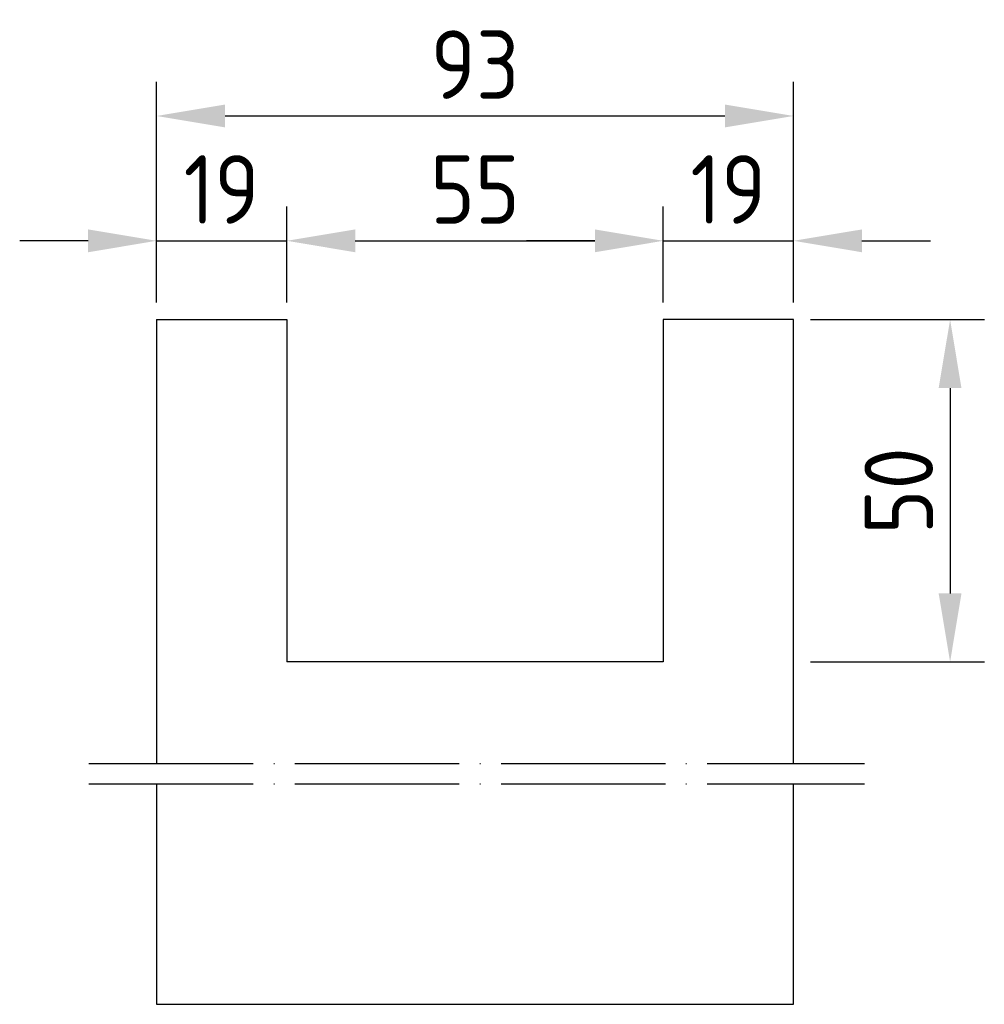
# Model space of a CAD drawing. Extents: x 2744 to 57639, y 3641 to 38820.
# Tile 59 of 179: x 28956 to 29097, y 3641 to 3784. Entities that reach past the tile are written whole.
import ezdxf

# ---------------------------------------------------------------- set-up
doc = ezdxf.new("R2010")
doc.units = 0
doc.header["$LTSCALE"] = 50
doc.header["$PDSIZE"] = -5
doc.linetypes.add('ACAD_ISO04W100', pattern=[30, 24, -3, 0, -3])
doc.layers.get('DEFPOINTS').update_dxf_attribs({"linetype": 'CONTINUOUS'})
doc.layers.add('AS-L38--_F----5', color=7, linetype='CONTINUOUS')
doc.styles.add('IWTEKST', font='ISOCP.SHX')
doc.dimstyles.new('10MM', dxfattribs={"dimtxt": 10, "dimasz": 10, "dimexe": 5, "dimexo": 2.5, "dimgap": 2.5, "dimtad": 1, "dimdec": 1, "dimdsep": 46, "dimtxsty": 'IWTEKST', "dimcen": 10, "dimclrd": 9, "dimclre": 9, "dimclrt": 256, "dimadec": 0, "dimazin": 0, "dimtfac": 1, "dimtdec": 1, "dimtmove": 0, "dimatfit": 3, "dimfxl": 0, "dimtvp": 4, "dimtolj": 1, "dimarcsym": 0})

# ---------------------------------------------------------------- blocks, each defined once
blk = doc.blocks.new('*D329')
at = {"layer": 'AS-L38--_F----5', "color": 9, "lineweight": -2}
for p, q in [((28976.19, 3743.04), (28976.19, 3757.05)), ((28995.19, 3743.04), (28995.19, 3757.05)), ((28966.19, 3752.05), (28956.19, 3752.05)), ((28976.19, 3752.05), (28995.19, 3752.05)), ((29005.19, 3752.05), (29015.19, 3752.05))]:
    blk.add_line(p, q, dxfattribs=at)
at = {"layer": 'AS-L38--_F----5', "color": 9}
for points in [[(28966.19, 3753.71), (28966.19, 3750.38), (28976.19, 3752.05)], [(29005.19, 3753.71), (29005.19, 3750.38), (28995.19, 3752.05)]]:
    blk.add_solid(points, dxfattribs=at)
at = {"layer": 'DEFPOINTS', "color": 0}
for p in [(28995.19, 3752.05), (28976.19, 3740.54), (28995.19, 3740.54)]:
    blk.add_point(p, dxfattribs=at)
at = {"layer": 'AS-L38--_F----5', "insert": (28985.69, 3759.55), "char_height": 10, "attachment_point": 5, "style": 'IWTEKST'}
blk.add_mtext('\\A1;19', dxfattribs=at)
blk = doc.blocks.new('*D330')
at = {"layer": 'AS-L38--_F----5', "color": 9, "lineweight": -2}
for p, q in [((28995.19, 3743.04), (28995.19, 3757.05)), ((29050.19, 3743.04), (29050.19, 3757.05)), ((29005.19, 3752.05), (29040.19, 3752.05))]:
    blk.add_line(p, q, dxfattribs=at)
at = {"layer": 'AS-L38--_F----5', "color": 9}
for points in [[(29005.19, 3753.71), (29005.19, 3750.38), (28995.19, 3752.05)], [(29040.19, 3753.71), (29040.19, 3750.38), (29050.19, 3752.05)]]:
    blk.add_solid(points, dxfattribs=at)
at = {"layer": 'DEFPOINTS', "color": 0}
for p in [(29050.19, 3752.05), (28995.19, 3740.54), (29050.19, 3740.54)]:
    blk.add_point(p, dxfattribs=at)
at = {"layer": 'AS-L38--_F----5', "insert": (29022.69, 3759.55), "char_height": 10, "attachment_point": 5, "style": 'IWTEKST'}
blk.add_mtext('\\A1;55', dxfattribs=at)
blk = doc.blocks.new('*D331')
at = {"layer": 'AS-L38--_F----5', "color": 9, "lineweight": -2}
for p, q in [((29050.19, 3743.04), (29050.19, 3757.05)), ((29069.19, 3743.04), (29069.19, 3757.05)), ((29040.19, 3752.05), (29030.19, 3752.05)), ((29050.19, 3752.05), (29069.19, 3752.05)), ((29079.19, 3752.05), (29089.19, 3752.05))]:
    blk.add_line(p, q, dxfattribs=at)
at = {"layer": 'AS-L38--_F----5', "color": 9}
for points in [[(29040.19, 3753.71), (29040.19, 3750.38), (29050.19, 3752.05)], [(29079.19, 3753.71), (29079.19, 3750.38), (29069.19, 3752.05)]]:
    blk.add_solid(points, dxfattribs=at)
at = {"layer": 'DEFPOINTS', "color": 0}
for p in [(29069.19, 3752.05), (29050.19, 3740.54), (29069.19, 3740.54)]:
    blk.add_point(p, dxfattribs=at)
at = {"layer": 'AS-L38--_F----5', "insert": (29059.69, 3759.55), "char_height": 10, "attachment_point": 5, "style": 'IWTEKST'}
blk.add_mtext('\\A1;19', dxfattribs=at)
blk = doc.blocks.new('*D332')
at = {"layer": 'AS-L38--_F----5', "color": 9, "lineweight": -2}
for p, q in [((29071.69, 3740.54), (29097.07, 3740.54)), ((29092.07, 3730.54), (29092.07, 3700.54)), ((29071.69, 3690.54), (29097.07, 3690.54))]:
    blk.add_line(p, q, dxfattribs=at)
at = {"layer": 'AS-L38--_F----5', "color": 9}
for points in [[(29090.4, 3730.54), (29093.73, 3730.54), (29092.07, 3740.54)], [(29090.4, 3700.54), (29093.73, 3700.54), (29092.07, 3690.54)]]:
    blk.add_solid(points, dxfattribs=at)
at = {"layer": 'DEFPOINTS', "color": 0}
for p in [(29069.19, 3740.54), (29069.19, 3690.54), (29092.07, 3690.54)]:
    blk.add_point(p, dxfattribs=at)
at = {"layer": 'AS-L38--_F----5', "insert": (29084.57, 3715.54), "char_height": 10, "attachment_point": 5, "rotation": 90, "style": 'IWTEKST'}
blk.add_mtext('\\A1;50', dxfattribs=at)
blk = doc.blocks.new('*D333')
at = {"layer": 'AS-L38--_F----5', "color": 9, "lineweight": -2}
for p, q in [((28976.19, 3748.52), (28976.19, 3775.28)), ((29069.19, 3748.52), (29069.19, 3775.28)), ((28986.19, 3770.28), (29059.19, 3770.28))]:
    blk.add_line(p, q, dxfattribs=at)
at = {"layer": 'AS-L38--_F----5', "color": 9}
for points in [[(28986.19, 3771.95), (28986.19, 3768.61), (28976.19, 3770.28)], [(29059.19, 3771.95), (29059.19, 3768.61), (29069.19, 3770.28)]]:
    blk.add_solid(points, dxfattribs=at)
at = {"layer": 'DEFPOINTS', "color": 0}
for p in [(29069.19, 3770.28), (28976.19, 3746.02), (29069.19, 3746.02)]:
    blk.add_point(p, dxfattribs=at)
at = {"layer": 'AS-L38--_F----5', "insert": (29022.69, 3777.78), "char_height": 10, "attachment_point": 5, "style": 'IWTEKST'}
blk.add_mtext('\\A1;93', dxfattribs=at)

msp = doc.modelspace()

# ---------------------------------------------------------------- linework, layer by layer
at = {"layer": 'AS-L38--_F----5'}
for p, q in [((28976.19, 3740.54), (28976.19, 3675.69)), ((28976.19, 3740.54), (28995.19, 3740.54)), ((28995.19, 3740.54), (28995.19, 3690.54)), ((29069.19, 3740.54), (29050.19, 3740.54)), ((29050.19, 3740.54), (29050.19, 3690.54)), ((29069.19, 3675.69), (29069.19, 3740.54)), ((29050.19, 3690.54), (28995.19, 3690.54)), ((28976.19, 3672.73), (28976.19, 3640.54)), ((29069.19, 3640.54), (29069.19, 3672.73)), ((28976.19, 3640.54), (29069.19, 3640.54))]:
    msp.add_line(p, q, dxfattribs=at)
at = {"layer": 'AS-L38--_F----5', "linetype": 'ACAD_ISO04W100', "ltscale": 0.02}
for p, q in [((28966.29, 3675.69), (29079.58, 3675.69)), ((28966.29, 3672.73), (29079.58, 3672.73))]:
    msp.add_line(p, q, dxfattribs=at)

# ---------------------------------------------------------------- dimensions: what is measured, and where the dimension line sits
at = {"layer": 'AS-L38--_F----5'}
for base, p1, p2, picture, middle in [((29069.19, 3770.28), (28976.19, 3746.02), (29069.19, 3746.02), '*D333', (29022.69, 3777.78)), ((28995.19, 3752.05), (28976.19, 3740.54), (28995.19, 3740.54), '*D329', (28985.69, 3759.55))]:
    dim = msp.add_linear_dim(base=base, p1=p1, p2=p2, dimstyle='10MM', dxfattribs=at)
    dim.commit()
    dim.dimension.update_dxf_attribs({"geometry": picture, "text_midpoint": middle})
for base, p1, p2, picture, middle in [((29050.19, 3752.05), (28995.19, 3740.54), (29050.19, 3740.54), '*D330', (29022.69, 3759.55)), ((29069.19, 3752.05), (29050.19, 3740.54), (29069.19, 3740.54), '*D331', (29059.69, 3759.55))]:
    dim = msp.add_linear_dim(base=base, p1=p1, p2=p2, dimstyle='10MM', override={"dimtmove": 1}, dxfattribs=at)
    dim.commit()
    dim.dimension.update_dxf_attribs({"geometry": picture, "text_midpoint": middle})
dim = msp.add_linear_dim(base=(29092.07, 3690.54), p1=(29069.19, 3740.54), p2=(29069.19, 3690.54), angle=90, dimstyle='10MM', dxfattribs=at)
dim.commit()
dim.dimension.update_dxf_attribs({"geometry": '*D332', "text_midpoint": (29084.57, 3715.54)})

doc.saveas('drawing.dxf')
